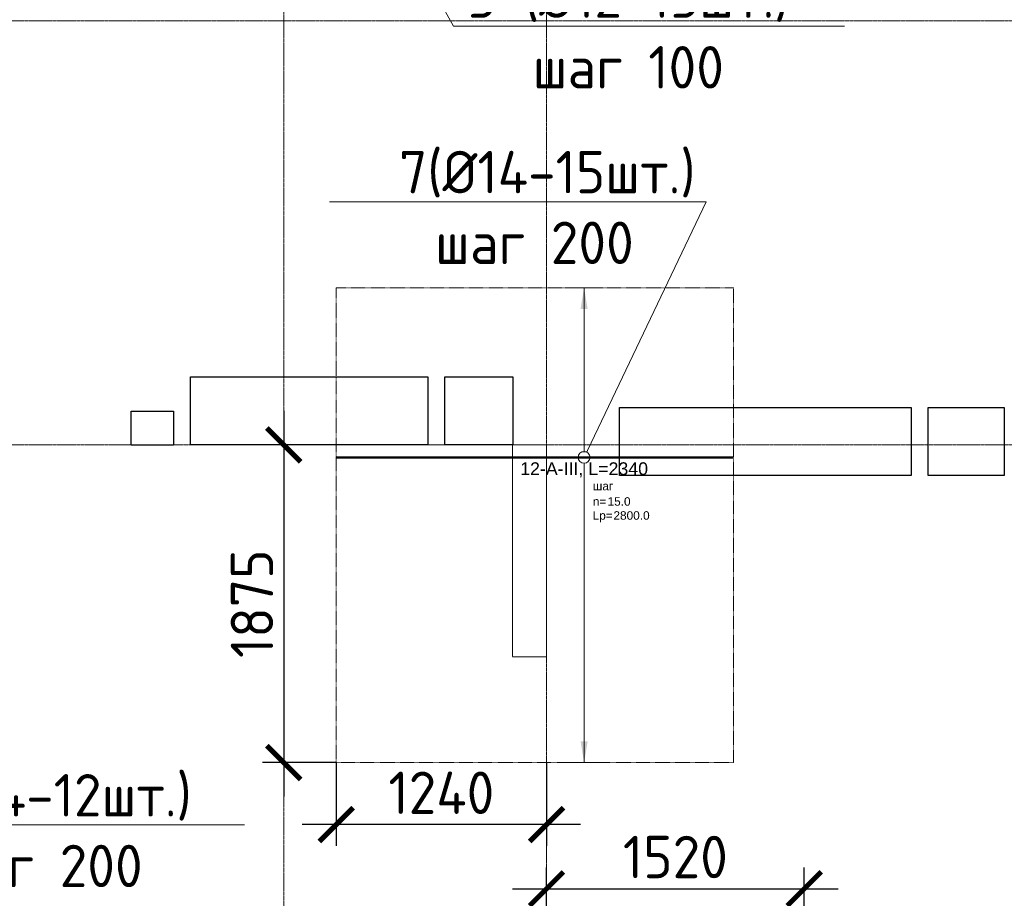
# Model space of a CAD drawing. Header units: millimetres. Extents: x -42044588 to 856694, y -806701 to 941911.
# Tile 231 of 256: x 22330 to 28137, y -430124 to -424944. Entities that reach past the tile are written whole.
import ezdxf
from ezdxf import colors
from ezdxf.entities.mleader import LeaderData, LeaderLine
from ezdxf.enums import TextEntityAlignment as Align
from ezdxf.math import Vec2, Vec3

# ---------------------------------------------------------------- set-up
doc = ezdxf.new("R2010")
doc.units = ezdxf.units.MM
doc.set_wipeout_variables(frame=1)
for name, pattern in [('01 Штриховая _4 мм_', [6, 3.5, -2.5]), ('______5', [1100, 800, -100, 100, -100]), ('DASHED', [7, 5, -2, 0]), ('GOST2.303 4', [7, 5, -2, 0]), ('осевая', [50.8, 31.75, -6.35, 6.35, -6.35])]:
    doc.linetypes.add(name, pattern=pattern)
doc.layers.add('0 @ 100', color=7, linetype='Continuous')
for name, color, linetype, lineweight in [('907Сл Осевые', 1, 'Continuous', 0), ('АрмСтер', 2, 'Continuous', 50), ('контур распр. стерхней', 2, 'GOST2.303 4', 20), ('Оси', 40, '______5', 18), ('Перекрытие ж_бетон', 1, 'Continuous', 30), ('подоснова', 151, 'Continuous', 5), ('РАЗМЕРЫ', 1, 'Continuous', 9)]:
    doc.layers.add(name, color=color, linetype=linetype, lineweight=lineweight)
doc.layers.add('АрмСтер_атрибуты', color=2, linetype='Continuous', lineweight=0, plot=False)
doc.layers.add('Колонна_ бетон', color=7, linetype='Continuous', lineweight=50, true_color=0xb4b496)
doc.styles.add('GOST-2.304_Type-B', font='GOST_Common.ttf')
doc.styles.get("Standard").update_dxf_attribs({"font": 'arial.ttf'})
doc.styles.add('Аннотативный', font='arial.ttf')
doc.styles.add('ГОСТ', font='GOST_Common.ttf')
doc.dimstyles.new('СПДС', dxfattribs={"dimscale": 100, "dimtxt": 2.5, "dimasz": 2, "dimexe": 1.25, "dimexo": 0, "dimtad": 1, "dimdec": 0, "dimrnd": 5, "dimtxsty": 'GOST-2.304_Type-B', "dimblk": 'ARCHTICK', "dimcen": 2.5, "dimdle": 2, "dimclrd": 1, "dimclre": 1, "dimclrt": 1, "dimadec": 0, "dimazin": 2, "dimtfac": 0.75, "dimtdec": 0, "dimtmove": 1, "dimatfit": 3, "dimfxl": 0, "dimtolj": 1, "dimarcsym": 0})

# ---------------------------------------------------------------- blocks, each defined once
blk = doc.blocks.new('подложка стн 1-го этажа')
at = {"layer": 'Колонна_ бетон', "color": 252, "linetype": 'DASHED', "lineweight": 0, "ltscale": 0.5, "true_color": 0x939598, "transparency": 33554687}
for p, q in [((29443.8, 14611.8, -200), (29243.8, 14611.8, -200)), ((29243.8, 14611.8, -200), (29243.8, 14611.8, -200)), ((29243.8, 14611.8, -200), (29243.8, 13361.8, -200)), ((29443.8, 14611.8, -200), (29443.8, 14611.8, -200)), ((29443.8, 14611.8, -200), (29443.8, 13361.8, -200)), ((29243.8, 13361.8, -200), (29243.8, 13361.8, -200)), ((29243.8, 13361.8, -200), (29443.8, 13361.8, -200)), ((29443.8, 13361.8, -200), (29443.8, 13361.8, -200))]:
    blk.add_line(p, q, dxfattribs=at)
blk = doc.blocks.new('цукцкц')
at = {"layer": 'Перекрытие ж_бетон'}
for points in [[(-261316, -588029.4), (-261316, -587779.4), (-261116, -587779.4), (-261116, -588029.4)], [(-261314, -590029.5), (-261314, -589629.5), (-260914, -589629.5), (-260914, -590029.5)], [(-261494, -592479.4), (-261094, -592479.4), (-261094, -592929.4), (-261494, -592929.4)]]:
    blk.add_lwpolyline(points, close=True, dxfattribs=at)
blk = doc.blocks.new('отв +6900')
at = {"layer": 'Перекрытие ж_бетон'}
for points in [[(-246560.7, -179719.1), (-246560.7, -179319.1), (-245160.7, -179319.1), (-245160.7, -179719.1)], [(-244030.7, -179899.1), (-244030.7, -179499.1), (-242310.7, -179499.1), (-242310.7, -179899.1)]]:
    blk.add_lwpolyline(points, close=True, dxfattribs=at)
at = {"color": 1, "rotation": 90}
blk.add_blockref('цукцкц', (-834690.3, 81594.9), dxfattribs=at)
blk = doc.blocks.new('_None')
blk = doc.blocks.new('*U5521')
at = {"layer": 'РАЗМЕРЫ'}
for p, q in [((112.5, 1000), (-112.5, 1000)), ((112.5, -1800), (-112.5, -1800))]:
    blk.add_line(p, q, dxfattribs=at)
at = {"layer": 'РАЗМЕРЫ', "ltscale": 15}
blk.add_line((0, -1800), (0, 1000), dxfattribs=at)
at = {"layer": 'РАЗМЕРЫ'}
for points in [[(0, 1000), (20.9, 874.8), (-20.9, 874.8)], [(0, -1800), (20.9, -1674.8), (-20.9, -1674.8)]]:
    blk.add_solid(points, dxfattribs=at)
at = {"layer": 'АрмСтер_атрибуты', "color": 215, "ltscale": 15, "style": 'Аннотативный'}
for s, p in [('шаг', (51.4, -194.2)), ('n=', (51.4, -285.1)), ('Lр=', (50.2, -367.8))]:
    blk.add_text(s, height=50, dxfattribs=at).set_placement(p)
at = {"layer": 'АрмСтер_атрибуты', "style": 'Аннотативный', "flags": 8}
blk.add_attdef('ПОЗ', (110, 29.6), '', height=75, dxfattribs=at)
at = {"layer": 'АрмСтер_атрибуты', "flags": 9}
for tag, p in [('МАССА', (-1033.5, -210.5)), ('ОБОЗНАЧЕНИЕ', (-1033.5, -324.4))]:
    blk.add_attdef(tag, p, '', height=75, dxfattribs=at)
at = {"layer": 'АрмСтер_атрибуты', "color": 215, "style": 'Аннотативный'}
for tag, p, flags in [('ШАГ', (190.9, -194.2), 10), ('КОЛ', (138, -285.1), 8), ('ШИРИНА', (172.9, -367.8), 8)]:
    blk.add_attdef(tag, p, '', height=50, dxfattribs=dict(at, flags=flags))
at = {"linetype": 'Continuous', "lineweight": 0}
blk.add_wipeout([(35, 0), (28.3, 20.6), (10.8, 33.3), (-10.8, 33.3), (-28.3, 20.6), (-35, 0), (-28.3, -20.6), (-10.8, -33.3), (10.8, -33.3), (28.3, -20.6)], dxfattribs=at)
at = {"color": 0, "linetype": 'ByBlock', "lineweight": -2, "ltscale": 100}
blk.add_line((-1462.5, 0), (877.5, 0), dxfattribs=at)
at = {"layer": 'РАЗМЕРЫ'}
blk.add_circle((0, 0), 35, dxfattribs=at)
at = {"layer": 'АрмСтер_атрибуты', "style": 'Аннотативный', "flags": 8}
blk.add_attdef('НАИМЕНОВАНИЕ', text='', height=75, dxfattribs=at).set_placement((0, -29.3), align=Align.TOP_CENTER)
blk = doc.blocks.new('оси блок 2')
at = {"layer": 'Оси', "color": 16, "linetype": 'осевая', "lineweight": 0, "ltscale": 0.25, "transparency": 33554687}
for p, q in [((-65854.7, -322543), (-65854.7, -347914.1)), ((-64304.7, -322543), (-64304.7, -347914.1)), ((-89822.3, -335301.3), (-37238.5, -335301.3)), ((-89822.3, -337801.3), (-37238.5, -337801.3))]:
    blk.add_line(p, q, dxfattribs=at)
blk = doc.blocks.new('_ArchTick')
at = {"color": 0, "linetype": 'ByBlock', "const_width": 0.15}
blk.add_lwpolyline([(-0.5, -0.5), (0.5, 0.5)], dxfattribs=at)
blk = doc.blocks.new('*D6176')
at = {"layer": '907Сл Осевые', "color": 1, "lineweight": -2, "transparency": 16777216}
for p, q in [((25437.1, -430371.3), (25437.1, -429943.5)), ((26957.1, -430372.4), (26957.1, -429943.5)), ((25237.1, -430068.5), (27157.1, -430068.5))]:
    blk.add_line(p, q, dxfattribs=at)
at = {"layer": 'DEFPOINTS', "color": 0, "transparency": 16777216}
for p in [(26957.1, -430068.5), (25437.1, -430371.3, 200), (26957.1, -430372.4)]:
    blk.add_point(p, dxfattribs=at)
at = {"layer": '907Сл Осевые', "color": 1, "lineweight": -2, "transparency": 16777216, "xscale": 200, "yscale": 200, "zscale": 200, "rotation": 180}
blk.add_blockref('_ArchTick', (25437.1, -430068.5), dxfattribs=at)
at = {"layer": '907Сл Осевые', "color": 1, "lineweight": -2, "transparency": 16777216, "xscale": 200, "yscale": 200, "zscale": 200}
blk.add_blockref('_ArchTick', (26957.1, -430068.5), dxfattribs=at)
at = {"layer": '907Сл Осевые', "color": 1, "lineweight": 0, "transparency": 16777216, "insert": (26197.1, -429881), "char_height": 250, "attachment_point": 5, "style": 'GOST-2.304_Type-B'}
blk.add_mtext('\\A1;1520', dxfattribs=at)
blk = doc.blocks.new('*D6209')
at = {"layer": '907Сл Осевые', "color": 1, "lineweight": -2, "transparency": 16777216}
for p, q in [((24196.3, -429324.7), (24196.3, -429814.9)), ((25437.1, -429324.7), (25437.1, -429814.9)), ((25637.1, -429689.9), (23996.3, -429689.9))]:
    blk.add_line(p, q, dxfattribs=at)
at = {"layer": 'DEFPOINTS', "color": 0, "transparency": 16777216}
for p in [(24196.3, -429324.7), (25437.1, -429324.7, 200), (24196.3, -429689.9)]:
    blk.add_point(p, dxfattribs=at)
at = {"layer": '907Сл Осевые', "color": 1, "lineweight": -2, "transparency": 16777216, "xscale": 200, "yscale": 200, "zscale": 200, "rotation": 180}
blk.add_blockref('_ArchTick', (24196.3, -429689.9), dxfattribs=at)
at = {"layer": '907Сл Осевые', "color": 1, "lineweight": -2, "transparency": 16777216, "xscale": 200, "yscale": 200, "zscale": 200}
blk.add_blockref('_ArchTick', (25437.1, -429689.9), dxfattribs=at)
at = {"layer": '907Сл Осевые', "color": 1, "lineweight": 0, "transparency": 16777216, "insert": (24816.7, -429502.4), "char_height": 250, "attachment_point": 5, "style": 'GOST-2.304_Type-B'}
blk.add_mtext('\\A1;1240', dxfattribs=at)
blk = doc.blocks.new('*D6210')
at = {"layer": '907Сл Осевые', "color": 1, "lineweight": -2, "transparency": 16777216}
for p, q in [((23887.1, -427251), (23887.1, -429524.7)), ((24196.3, -427451), (23762.1, -427451)), ((24196.3, -429324.7), (23762.1, -429324.7))]:
    blk.add_line(p, q, dxfattribs=at)
at = {"layer": 'DEFPOINTS', "color": 0, "transparency": 16777216}
for p in [(24196.3, -427451, 200), (23887.1, -429324.7), (24196.3, -429324.7)]:
    blk.add_point(p, dxfattribs=at)
at = {"layer": '907Сл Осевые', "color": 1, "lineweight": -2, "transparency": 16777216, "xscale": 200, "yscale": 200, "zscale": 200}
for p, rotation in [((23887.1, -427451), 90), ((23887.1, -429324.7), 270)]:
    blk.add_blockref('_ArchTick', p, dxfattribs=dict(at, rotation=rotation))
at = {"layer": '907Сл Осевые', "color": 1, "lineweight": 0, "transparency": 16777216, "insert": (23699.6, -428387.8), "char_height": 250, "attachment_point": 5, "rotation": 90, "style": 'GOST-2.304_Type-B'}
blk.add_mtext('\\A1;1875', dxfattribs=at)

msp = doc.modelspace()

# ---------------------------------------------------------------- linework, layer by layer
at = {"layer": 'контур распр. стерхней', "linetype": '01 Штриховая _4 мм_'}
msp.add_lwpolyline([(26540.82, -429324.688), (24196.263, -429324.688), (24196.272, -426524.696), (26540.829, -426524.696)], close=True, dxfattribs=at)

# ---------------------------------------------------------------- block references
for name, p in [('подложка стн 1-го этажа', (-4006.674, -442062.764, 560)), ('отв +6900', (269898.156, -247731.872, 200))]:
    msp.add_blockref(name, p)

# ---------------------------------------------------------------- dimensions: what is measured, and where the dimension line sits
at = {"layer": '907Сл Осевые', "lineweight": 0}
dim = msp.add_linear_dim(base=(26957.124, -430068.499), p1=(25437.107, -430371.31, 200), p2=(26957.124, -430372.448), dimstyle='СПДС', dxfattribs=at)
dim.commit()
dim.dimension.update_dxf_attribs({"geometry": '*D6176', "text_midpoint": (26197.116, -429880.999)})

# ---------------------------------------------------------------- leaders
at = {"layer": 'подоснова', "color": 4, "ltscale": 0.3}
ml = msp.add_multileader_mtext('Standard', dxfattribs=at)
ml.set_content('5*(%%C12-15шт.)\\Pшаг 100', color=4, style='GOST-2.304_Type-B')
ml.set_leader_properties(color=256, linetype='ByLayer', lineweight=15)
ml.set_arrow_properties(name='NONE')
ml.build(insert=Vec2(0, 0))
ml.multileader.update_dxf_attribs({"text_left_attachment_type": 6, "text_right_attachment_type": 6, "dogleg_length": 0.1, "arrow_head_size": 18})
ctx = ml.context
ctx.base_point, ctx.char_height, ctx.arrow_head_size, ctx.landing_gap_size, ctx.plane_origin = Vec3(24888.762, -424983.141, 43150), 250, 18, 20, Vec3(15607.066, -418765.498, 43150)
ctx.left_attachment, ctx.right_attachment, ctx.text_align_type = 6, 6, 1
notes = []
notes.append((ctx, [(0, (1, 1, 0), (24888.662, -424983.141, 43150), (1, 0), 0.1, [(0, [(23875.479, -423155.671, 43150)], 0, [])])]))
ctx.mtext.insert, ctx.mtext.alignment, ctx.mtext.flow_direction = Vec3(25919.368, -424683.141, 43150), 2, 5
at = {"layer": 'подоснова', "color": 6, "ltscale": 0.3}
ml = msp.add_multileader_mtext('Standard', dxfattribs=at)
ml.set_content(' 7(%%C14-15шт.)\\Pшаг 200', color=6, style='GOST-2.304_Type-B')
ml.set_leader_properties(color=256, linetype='ByLayer', lineweight=15)
ml.set_arrow_properties(name='NONE')
ml.build(insert=Vec2(0, 0))
ml.multileader.update_dxf_attribs({"text_left_attachment_type": 6, "text_right_attachment_type": 6, "dogleg_length": 0.1, "arrow_head_size": 18})
ctx = ml.context
ctx.base_point, ctx.char_height, ctx.arrow_head_size, ctx.landing_gap_size, ctx.plane_origin = Vec3(24352.838, -426018.077), 250, 18, 20, Vec3(15546.141, -421286.529)
ctx.left_attachment, ctx.right_attachment, ctx.text_align_type = 6, 6, 1
notes.append((ctx, [(1, (1, 1, 0), (26378.544, -426018.077), (-1, 0), 0.1, [(0, [(25658.772, -427524.696)], 0, [])])]))
ctx.mtext.insert, ctx.mtext.alignment, ctx.mtext.flow_direction = Vec3(25365.641, -425718.077), 2, 5
ml = msp.add_multileader_mtext('Standard', dxfattribs=at)
ml.set_content('8(%%C14-12шт.)\\Pшаг 200', color=6, style='GOST-2.304_Type-B')
ml.set_leader_properties(color=256, linetype='ByLayer', lineweight=15)
ml.set_arrow_properties(name='NONE')
ml.build(insert=Vec2(0, 0))
ml.multileader.update_dxf_attribs({"text_left_attachment_type": 6, "text_right_attachment_type": 6, "dogleg_length": 0.1, "arrow_head_size": 18})
ctx = ml.context
ctx.base_point, ctx.char_height, ctx.arrow_head_size, ctx.landing_gap_size, ctx.plane_origin = Vec3(21511.437, -429691.972), 250, 18, 20, Vec3(10572.298, -425250.375)
ctx.left_attachment, ctx.right_attachment, ctx.text_align_type = 6, 6, 1
notes.append((ctx, [(0, (1, 1, 0), (21511.337, -429691.972), (1, 0), 0.1, [(0, [(20700.618, -431588.995)], 0, [])])]))
ctx.mtext.insert, ctx.mtext.alignment, ctx.mtext.flow_direction = Vec3(22468.937, -429391.972), 2, 5
for ctx, leaders in notes:
    for number, flags, end, landing, length, lines in leaders:
        leader = LeaderData()
        leader.index, (leader.has_last_leader_line, leader.has_dogleg_vector, leader.attachment_direction) = number, flags
        leader.last_leader_point, leader.dogleg_vector, leader.dogleg_length = Vec3(end), Vec3(landing), length
        for number, points, colour, breaks in lines:
            line = LeaderLine()
            line.index, line.vertices, line.color, line.breaks = number, Vec3.list(points), colors.encode_raw_color(colour), breaks
            leader.lines.append(line)
        ctx.leaders.append(leader)

# ---------------------------------------------------------------- next in the draw order: block references
at = {"layer": 'АрмСтер', "ltscale": 15}
ref = msp.add_blockref('*U5521', (25658.772, -427524.696), dxfattribs=at)
ref.add_attrib('НАИМЕНОВАНИЕ', '12-A-III, L=2340', dxfattribs={"layer": 'АрмСтер_атрибуты', "height": 75, "style": 'Аннотативный', "flags": 8}).set_placement((25658.772, -427554.035), align=Align.TOP_CENTER)
ref.add_attrib('КОЛ', '15.0', (25796.821, -427809.821), dxfattribs={"layer": 'АрмСтер_атрибуты', "color": 215, "height": 50, "style": 'Аннотативный', "flags": 8})
ref.add_attrib('ШИРИНА', '2800.0', (25831.657, -427892.495), dxfattribs={"layer": 'АрмСтер_атрибуты', "color": 215, "height": 50, "style": 'Аннотативный', "flags": 8})

# ---------------------------------------------------------------- next in the draw order: block references
at = {"layer": 'подоснова', "color": 5, "ltscale": 0.3}
msp.add_blockref('оси блок 2', (89741.825, -89649.648, 200), dxfattribs=at)

# ---------------------------------------------------------------- next in the draw order: texts
at = {"ltscale": 100, "insert": (-133805.873, -427787.508), "char_height": 250, "attachment_point": 1, "style": 'ГОСТ'}
msp.add_mtext_dynamic_manual_height_columns('\\pi1250,t1750;1.^IПроизводство работ вести в строгом соответствии с требованиями СП 70.13330.2012 "Несущие и ограждающие конструкции" и проектом производства работ.{\\H1.83333x; }\\P2.^IПеред бетонированием арматуру и основание, на которую укладывается бетонная смесь, очистить от {\\H1.55556x; }ржавчины и грязи. {\\H1.64815x; }\\P3.^IБетонирование вести слоем на всю толщину  плит. Захватки при бетонировании должны быть отсечены {\\H1.61728x; }вертикальными швами. Бетон применять класса В25. Заполнителем для бетона служит щебень твердых пород, {\\H1.62757x; }наибольшая фракция щебня не должна превышать 40мм.{\\H1.62414x; }\\P4.^IВ процессе бетонирования обеспечить соблюдение защитных слоев и мест положения рабочей арматуры {\\H1.62529x; }согласно проекту. Материал фиксаторов для нижней арматуры фундаментных плит выбирается проектом производства {\\H1.6249x; }работ, исходя из конкретных возможностей строительной организации.{\\H1.62503x; }\\P5.^IПроектом принято соединение рабочих стержней арматуры монолитной плиты внахлестку (без сварки). {\\H1.72499x; }\\P6.^IСварные арматурные каркасы изготовить на заводе-изготовители. {\\H1.67917x; }\\P7.^IКрестообразные соединения стержней арматуры 1-го и 2-го рядов, а также 3-го и 4-го рядов между собой {\\H1.60694x; }выполнить вязкой отожженной проволокой диаметром 2,0-3,0 мм. Допускается применение специальных соединительных {\\H1.63102x; }элементов - пластмассовых или проволочных фиксаторов. Соединение арматуры допускается предусматривать не во всех {\\H1.62299x; }местах пересечения стержней арматуры. При этом должны быть связаны вязальной проволокой все пересечения стержней {\\H1.62567x; }в 2-х крайних рядах по периметру плит, остальные узлы могут быть соединены через узел в шахматном порядке (схему {\\H1.72478x; }вязки стержней см. на данном листе).{\\H1.77924x; }', width=18954.38214, gutter_width=12.5, heights=[0], dxfattribs=at)
at = {"layer": '0 @ 100', "insert": (-41963.959, -385058.983), "char_height": 300, "width": 18500, "attachment_point": 1, "style": 'ГОСТ'}
msp.add_mtext('\\pi-900,l900,t900;{\\C7;1.^IАрмирование монолитной плиты  состоит из основного армирования ∅10 А500С с шагом  200х200мм  в нижней зоне, основного армирования ∅10 А500С с шагом  200х200мм  в  верхней зоне и дополнительного армирования, указанного на схемах армирования.\\P2.^IАрмирование плиты предусмотрено отдельными  стержнями заводской длины по осям Х и Y. При недостатке заводской длины стержней для армирования плиты, стыки стержней осуществлять внахлестку без  сварки. Стыки арматуры внахлестку должны располагаться вразбежку (через шаг). См. деталь стыковки арматуры.\\P3.^IВерхнюю и нижнюю арматуру вязать вязальной проволокой через пересечение.  Стержни основной и дополнительной арматуры укладывать в соответствии с сечениями .\\P4.^IПо периметру плиты и у отверстий  у концов основной арматуры устанавливать П-образные элементы Ск1.\\P5.^IПозиции со знаком "*" укладываются с шагом 100 мм\\P6.^IДля фиксации в проектном положении стержней верхней сетки устанавливать фиксаторы Ф1 с шагом 600х600мм.\\P7.^IДиаметр оправки стержня при d<20мм - 5d, при d≥20мм - 8d\\P8.^IКаркасы поперечного армирования устанавливаются до начала устройство верхней сетки армирования.\\P9.^IОбрамления отверстий см. лист 8. В местах расположения отверстий осуществить прерывания основной и дополнительной сеток арматуры. Отверстия обрамляются двумя стержнями арматуры, расход стали на обрамление учтен на листе 40.\\P10.^IПроемы размерами до 300х300 допускается выполнять по месту методом алмазного бурения.\\P11.^IСечения 3-3;4-4;5-5 см. лист 8.}', dxfattribs=at)

# ---------------------------------------------------------------- next in the draw order: dimensions: what is measured, and where the dimension line sits
at = {"layer": '907Сл Осевые', "lineweight": 0}
dim = msp.add_linear_dim(base=(23887.107, -429324.688), p1=(24196.262, -427450.97, 200), p2=(24196.263, -429324.688), angle=90, dimstyle='СПДС', dxfattribs=at)
dim.commit()
dim.dimension.update_dxf_attribs({"geometry": '*D6210', "text_midpoint": (23699.607, -428387.829)})
dim = msp.add_linear_dim(base=(24196.263, -429689.862), p1=(25437.107, -429324.688, 200), p2=(24196.263, -429324.688), dimstyle='СПДС', dxfattribs=at)
dim.commit()
dim.dimension.update_dxf_attribs({"geometry": '*D6209', "text_midpoint": (24816.685, -429502.362)})

doc.saveas('drawing.dxf')
